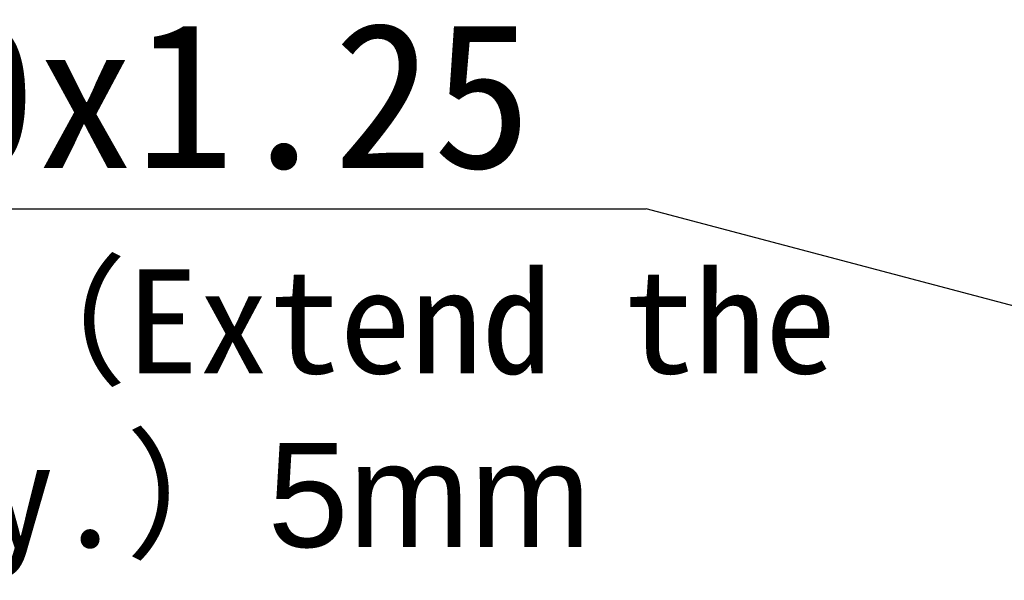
# Model space of a CAD drawing. Header units: millimetres. Extents: x 1871 to 2151, y 1439 to 1631.
# Tile 3 of 10: x 1921 to 1944, y 1515 to 1528. Entities that reach past the tile are written whole.
import ezdxf

# ---------------------------------------------------------------- set-up
doc = ezdxf.new("R2010")
doc.units = ezdxf.units.MM
doc.layers.add('7标注层', color=4, linetype='Continuous')
doc.styles.add('SLDTEXTSTYLE1', font='txt')
doc.styles.get("Standard").update_dxf_attribs({"font": 'arial.ttf'})
doc.dimstyles.new('SLDDIMSTYLE2', dxfattribs={"dimtxt": 0.18, "dimasz": 4.08, "dimexe": 0, "dimexo": 0.0625, "dimgap": 0, "dimtad": 0, "dimtih": 1, "dimtoh": 1, "dimdec": 0, "dimrnd": 1e-09, "dimzin": 0, "dimdsep": 46, "dimtxsty": 'Standard', "dimsah": 1, "dimcen": 0.09, "dimadec": 0, "dimazin": 0, "dimtfac": 4.08, "dimtdec": 0, "dimtofl": 0, "dimtmove": 0, "dimatfit": 3, "dimfxl": 1, "dimfrac": 2, "dimtolj": 1, "dimtzin": 0, "dimarcsym": 0})

# ---------------------------------------------------------------- blocks, each defined once
blk = doc.blocks.new('1')
at = {"layer": '7标注层', "color": 4}
blk.add_line((1906.737, 1523.696), (1935.708, 1523.696), dxfattribs=at)
at = {"layer": '7标注层', "color": 4, "insert": (1913.922, 1528.178), "char_height": 3.5, "attachment_point": 1, "style": 'SLDTEXTSTYLE1'}
blk.add_mtext('M10x1.25', dxfattribs=at)
at = {"layer": '7标注层', "insert": (1906.21, 1522.246), "char_height": 2.5, "attachment_point": 1}
blk.add_mtext_dynamic_manual_height_columns('{\\fSimSun|b0|i0|c134|p2;伸出行程（Extend the itinerary.）}5mm', width=53.96645, gutter_width=12.5, heights=[0], dxfattribs=at)
at = {"layer": '7标注层'}
blk.add_leader([(1953.945, 1518.878), (1935.708, 1523.696)], dimstyle='SLDDIMSTYLE2', dxfattribs=at)

msp = doc.modelspace()

# ---------------------------------------------------------------- block references
msp.add_blockref('1', (0, 0))

doc.saveas('drawing.dxf')
